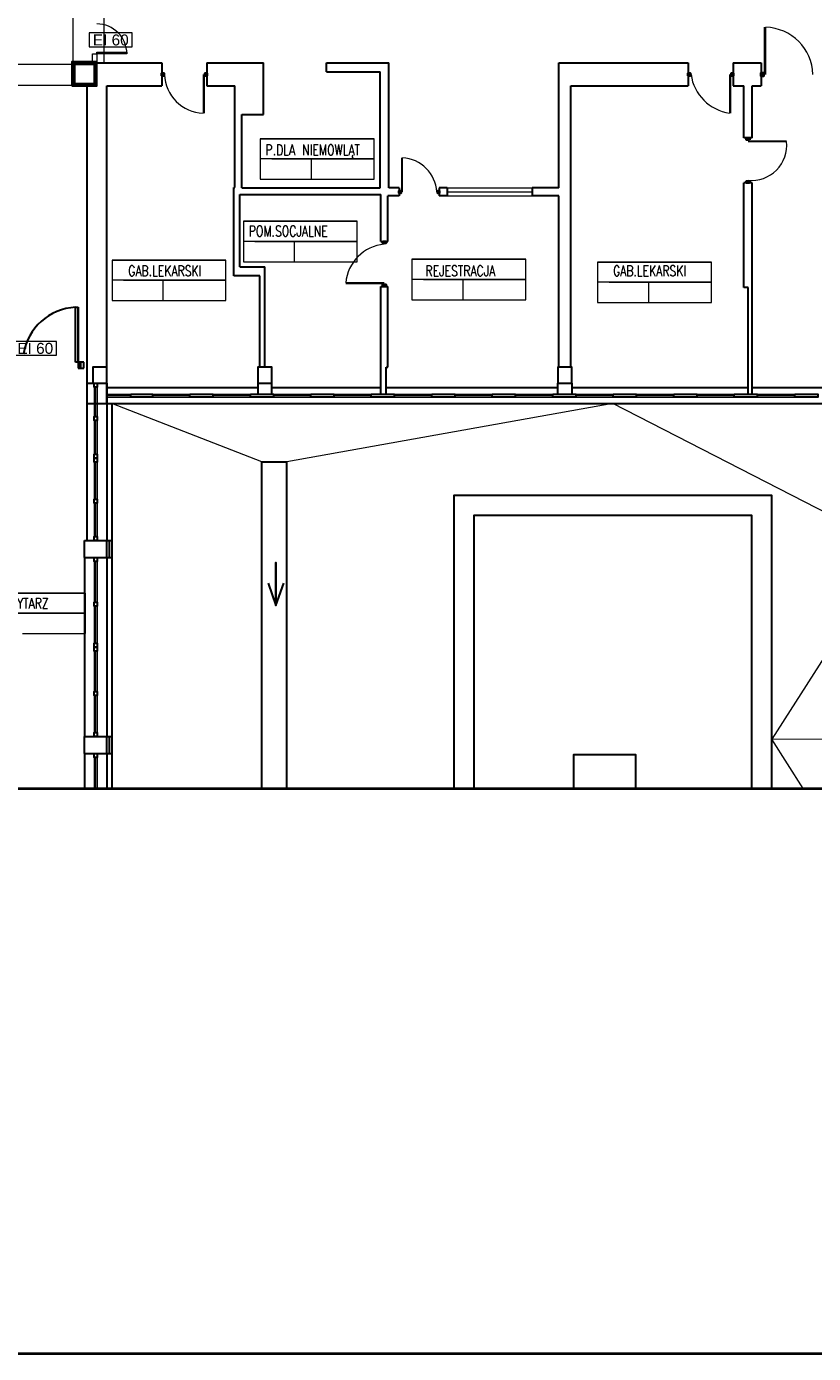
# Model space of a CAD drawing. Header units: millimetres. Extents: x 6612729504 to 6612744462, y 5733542327 to 5733549367.
# Tile 62 of 109: x 6612738877 to 6612740451, y 5733542327 to 5733544981. Entities that reach past the tile are written whole.
import ezdxf

# ---------------------------------------------------------------- set-up
doc = ezdxf.new("R2010")
doc.units = ezdxf.units.MM
doc.header["$MEASUREMENT"] = 0
for name, color, linetype in [('!!!!_CIENKIE czerwone LINIE', 7, 'Continuous'), ('!!!!_SCIANY GRUBE', 7, 'Continuous'), ('_ ARKUSZ _ 01 _ RAMKA', 7, 'Continuous'), ('___OPISY', 7, 'Continuous'), ('A_ocieplenie', 7, 'Continuous'), ('A_Stolarka_drzw_wew', 192, 'Continuous'), ('dwa_DRZWI', 7, 'Continuous'), ('inw_PODCIĄGI', 7, 'Continuous'), ('inw_STOLARKA', 7, 'Continuous'), ('inw_STOLARKAOKIENNA', 7, 'Continuous'), ('inw_WIDOK', 7, 'Continuous'), ('WIDOK', 7, 'Continuous')]:
    doc.layers.add(name, color=color, linetype=linetype)
doc.styles.add('GENERATED_STYLE_1', font='arial.ttf')
doc.styles.get("Standard").update_dxf_attribs({"font": 'arial.ttf'})

msp = doc.modelspace()

# ---------------------------------------------------------------- linework, layer by layer
at = {"layer": '!!!!_CIENKIE czerwone LINIE', "color": 252, "lineweight": 20}
for points in [[(6612739087.973461, 5733544967.787902), (6612739002.342314, 5733544967.787902), (6612739002.342314, 5733544940.245925), (6612739087.973461, 5733544940.245925)], [(6612738936.966086, 5733544351.12734), (6612738851.334939, 5733544351.12734), (6612738851.334939, 5733544323.585364), (6612738936.966086, 5733544323.585364)]]:
    msp.add_lwpolyline(points, close=True, dxfattribs=at)
for points in [[(6612739002.342314, 5733544940.245925), (6612739087.973461, 5733544940.245925)], [(6612738851.334939, 5733544323.585364), (6612738936.966086, 5733544323.585364)]]:
    msp.add_lwpolyline(points, dxfattribs=at)
at = {"layer": '!!!!_SCIANY GRUBE', "color": 252, "lineweight": 30}
for p, q in [((6612738989.516489, 5733544907.844683), (6612739147.516489, 5733544907.844683)), ((6612738989.516489, 5733544907.844683), (6612739089.043591, 5733544907.844683)), ((6612739147.516489, 5733544907.844683), (6612739147.516489, 5733544861.844683)), ((6612739237.516489, 5733544907.844683), (6612739350.516489, 5733544907.844683)), ((6612739237.516489, 5733544907.844683), (6612739237.516489, 5733544861.844683)), ((6612739350.516489, 5733544804.844683), (6612739350.516489, 5733544907.844683)), ((6612739476.516489, 5733544907.844683), (6612739601.51649, 5733544907.844683)), ((6612739476.516489, 5733544889.844683), (6612739476.516489, 5733544907.844683)), ((6612739476.516489, 5733544889.844683), (6612739584.51649, 5733544889.844683)), ((6612739584.51649, 5733544657.844683), (6612739584.51649, 5733544889.844683)), ((6612739601.51649, 5733544657.844683), (6612739601.51649, 5733544907.844683)), ((6612739941.51649, 5733544907.844683), (6612740200.516491, 5733544907.844683)), ((6612739941.51649, 5733544657.844683), (6612739941.51649, 5733544907.844683)), ((6612740200.516491, 5733544907.844683), (6612740200.516491, 5733544861.844683)), ((6612740290.516491, 5733544907.844683), (6612740346.516491, 5733544907.844683)), ((6612740290.516491, 5733544907.844683), (6612740290.516491, 5733544861.844683)), ((6612740346.516491, 5733544907.844683), (6612740346.516491, 5733544861.844683)), ((6612738997.516489, 5733544861.844683), (6612738997.516489, 5733544226.844682)), ((6612738997.516489, 5733544861.844683), (6612738997.516489, 5733544281.844682)), ((6612739037.516489, 5733544861.844683), (6612739147.516489, 5733544861.844683)), ((6612739037.516489, 5733544226.844682), (6612739037.516489, 5733544861.844683)), ((6612739037.516489, 5733544861.844683), (6612739089.043591, 5733544861.844683)), ((6612739037.516489, 5733544226.844682), (6612739037.516489, 5733544861.844683)), ((6612739237.516489, 5733544861.844683), (6612739293.516489, 5733544861.844683)), ((6612739293.516489, 5733544658.844683), (6612739293.516489, 5733544861.844683)), ((6612739965.51649, 5733544861.844683), (6612740200.516491, 5733544861.844683)), ((6612739965.51649, 5733544299.844682), (6612739965.51649, 5733544861.844683)), ((6612740290.516491, 5733544861.844683), (6612740311.516491, 5733544861.844683)), ((6612740311.516491, 5733544757.844683), (6612740311.516491, 5733544861.844683)), ((6612740328.516491, 5733544861.844683), (6612740346.516491, 5733544861.844683)), ((6612740328.516491, 5733544757.844683), (6612740328.516491, 5733544861.844683)), ((6612739307.516489, 5733544804.844683), (6612739350.516489, 5733544804.844683)), ((6612739307.516489, 5733544657.844683), (6612739307.516489, 5733544804.844683)), ((6612740328.516491, 5733544757.844683), (6612740311.516491, 5733544757.844683)), ((6612739291.516489, 5733544481.844682), (6612739291.516489, 5733544658.844683)), ((6612739291.516489, 5733544658.844683), (6612739293.516489, 5733544658.844683)), ((6612739303.516489, 5733544499.844682), (6612739303.516489, 5733544644.844683)), ((6612739303.516489, 5733544644.844683), (6612739585.51649, 5733544644.844683)), ((6612739307.516489, 5733544657.844683), (6612739584.51649, 5733544657.844683)), ((6612739585.51649, 5733544550.844683), (6612739585.51649, 5733544644.844683)), ((6612739622.51649, 5733544657.844683), (6612739601.51649, 5733544657.844683)), ((6612739622.51649, 5733544657.844683), (6612739622.51649, 5733544641.844683)), ((6612739718.51649, 5733544657.844683), (6612739702.51649, 5733544657.844683)), ((6612739702.51649, 5733544657.844683), (6612739702.51649, 5733544641.844683)), ((6612739718.51649, 5733544657.844683), (6612739718.51649, 5733544641.844683)), ((6612739941.51649, 5733544657.844683), (6612739888.51649, 5733544657.844683)), ((6612739888.51649, 5733544657.844683), (6612739888.51649, 5733544641.844683)), ((6612740311.516491, 5733544458.844682), (6612740311.516491, 5733544667.844683)), ((6612740328.516491, 5733544667.844683), (6612740311.516491, 5733544667.844683)), ((6612740328.516491, 5733544245.844682), (6612740328.516491, 5733544667.844683)), ((6612739599.51649, 5733544550.844683), (6612739599.51649, 5733544641.844683)), ((6612739622.51649, 5733544641.844683), (6612739599.51649, 5733544641.844683)), ((6612739718.51649, 5733544641.844683), (6612739702.51649, 5733544641.844683)), ((6612739941.51649, 5733544641.844683), (6612739888.51649, 5733544641.844683)), ((6612739941.51649, 5733544299.844682), (6612739941.51649, 5733544641.844683)), ((6612739585.51649, 5733544550.844683), (6612739599.51649, 5733544550.844683)), ((6612739303.516489, 5733544499.844682), (6612739353.516489, 5733544499.844682)), ((6612739353.516489, 5733544299.844682), (6612739353.516489, 5733544499.844682)), ((6612739343.516489, 5733544481.844682), (6612739291.516489, 5733544481.844682)), ((6612739343.516489, 5733544299.844682), (6612739343.516489, 5733544481.844682)), ((6612739585.51649, 5733544245.844682), (6612739585.51649, 5733544460.844682)), ((6612739585.51649, 5733544460.844682), (6612739599.51649, 5733544460.844682)), ((6612739599.51649, 5733544299.844682), (6612739599.51649, 5733544460.844682)), ((6612740320.516491, 5733544458.844682), (6612740311.516491, 5733544458.844682)), ((6612740320.516491, 5733544245.844682), (6612740320.516491, 5733544458.844682)), ((6612739596.51649, 5733544299.844682), (6612739599.51649, 5733544299.844682)), ((6612739596.51649, 5733544245.844682), (6612739596.51649, 5733544299.844682)), ((6612738997.516489, 5733544267.844682), (6612739037.516489, 5733544267.844682)), ((6612739339.516489, 5733544267.844682), (6612739339.516489, 5733544245.844682)), ((6612739367.516489, 5733544245.844682), (6612739367.516489, 5733544267.844682)), ((6612739939.51649, 5733544245.844682), (6612739939.51649, 5733544267.844682)), ((6612739047.516489, 5733544226.844682), (6612739047.516489, 5733543457.131468)), ((6612738992.516489, 5733543918.844681), (6612738992.516489, 5733543952.844682)), ((6612738992.516489, 5733543952.844682), (6612739037.516489, 5733543952.844682)), ((6612739037.516489, 5733543918.844681), (6612739037.516489, 5733543952.844682)), ((6612739037.516489, 5733543952.844682), (6612739047.516489, 5733543952.844682)), ((6612738992.516489, 5733543918.844681), (6612739037.516489, 5733543918.844681)), ((6612739037.516489, 5733543918.844681), (6612739047.516489, 5733543918.844681)), ((6612738992.516489, 5733543526.844681), (6612738992.516489, 5733543560.844681)), ((6612738992.516489, 5733543560.844681), (6612739037.516489, 5733543560.844681)), ((6612739037.516489, 5733543526.844681), (6612739037.516489, 5733543560.844681)), ((6612739037.516489, 5733543560.844681), (6612739047.516489, 5733543560.844681)), ((6612738992.516489, 5733543526.844681), (6612739037.516489, 5733543526.844681)), ((6612739037.516489, 5733543526.844681), (6612739047.516489, 5733543526.844681))]:
    msp.add_line(p, q, dxfattribs=at)
for points in [[(6612738967.516489, 5733544861.844683), (6612739017.516489, 5733544861.844683), (6612739017.516489, 5733544909.844683), (6612738967.516489, 5733544909.844683)], [(6612738972.516489, 5733544866.844683), (6612739012.51649, 5733544866.844683), (6612739012.51649, 5733544904.844682), (6612738972.516489, 5733544904.844682)], [(6612738972.516489, 5733544866.844683), (6612739012.51649, 5733544866.844683), (6612739012.51649, 5733544904.844682), (6612738972.516489, 5733544904.844682)], [(6612738972.516489, 5733544866.844683), (6612739012.51649, 5733544866.844683), (6612739012.51649, 5733544904.844682), (6612738972.516489, 5733544904.844682)], [(6612738972.516489, 5733544866.844683), (6612739012.51649, 5733544866.844683), (6612739012.51649, 5733544904.844682), (6612738972.516489, 5733544904.844682)]]:
    msp.add_lwpolyline(points, close=True, dxfattribs=at)
at = {"layer": '!!!!_SCIANY GRUBE', "color": 252, "lineweight": 30, "flags": 128}
for points in [[(6612738969.516489, 5733544861.844683), (6612739015.516489, 5733544861.844683), (6612739015.516489, 5733544907.844683), (6612738969.516489, 5733544907.844683)], [(6612738969.516489, 5733544861.844683), (6612739015.516489, 5733544861.844683), (6612739015.516489, 5733544907.844683), (6612738969.516489, 5733544907.844683)], [(6612738972.516489, 5733544864.844683), (6612739012.516489, 5733544864.844683), (6612739012.516489, 5733544904.844683), (6612738972.516489, 5733544904.844683)], [(6612738972.516489, 5733544864.844683), (6612739012.516489, 5733544864.844683), (6612739012.516489, 5733544904.844683), (6612738972.516489, 5733544904.844683)], [(6612738972.516489, 5733544864.844683), (6612739012.516489, 5733544864.844683), (6612739012.516489, 5733544904.844683), (6612738972.516489, 5733544904.844683)], [(6612738972.516489, 5733544864.844683), (6612739012.516489, 5733544864.844683), (6612739012.516489, 5733544904.844683), (6612738972.516489, 5733544904.844683)], [(6612738972.516489, 5733544864.844683), (6612739012.516489, 5733544864.844683), (6612739012.516489, 5733544904.844683), (6612738972.516489, 5733544904.844683)], [(6612739009.516489, 5733544267.844682), (6612739037.516489, 5733544267.844682), (6612739037.516489, 5733544299.844682), (6612739009.516489, 5733544299.844682)], [(6612739009.516489, 5733544267.844682), (6612739037.516489, 5733544267.844682), (6612739037.516489, 5733544299.844682), (6612739009.516489, 5733544299.844682)], [(6612739009.516489, 5733544267.844682), (6612739037.516489, 5733544267.844682), (6612739037.516489, 5733544299.844682), (6612739009.516489, 5733544299.844682)], [(6612739339.516489, 5733544267.844682), (6612739367.516489, 5733544267.844682), (6612739367.516489, 5733544299.844682), (6612739339.516489, 5733544299.844682)], [(6612739339.516489, 5733544267.844682), (6612739367.516489, 5733544267.844682), (6612739367.516489, 5733544299.844682), (6612739339.516489, 5733544299.844682)], [(6612739939.51649, 5733544267.844682), (6612739967.51649, 5733544267.844682), (6612739967.51649, 5733544299.844682), (6612739939.51649, 5733544299.844682)], [(6612739939.51649, 5733544267.844682), (6612739967.51649, 5733544267.844682), (6612739967.51649, 5733544299.844682), (6612739939.51649, 5733544299.844682)], [(6612739018.016489, 5733544267.844682), (6612739018.016489, 5733544259.844682), (6612739012.016489, 5733544259.844682), (6612739012.016489, 5733544267.844682)], [(6612739085.516489, 5733544245.844682), (6612739128.516489, 5733544245.844682), (6612739128.516489, 5733544239.844682), (6612739085.516489, 5733544239.844682)], [(6612739203.516489, 5733544245.844682), (6612739249.516489, 5733544245.844682), (6612739249.516489, 5733544239.844682), (6612739203.516489, 5733544239.844682)], [(6612739324.516489, 5733544245.844682), (6612739370.516489, 5733544245.844682), (6612739370.516489, 5733544239.844682), (6612739324.516489, 5733544239.844682)], [(6612739445.516489, 5733544245.844682), (6612739491.516489, 5733544245.844682), (6612739491.516489, 5733544239.844682), (6612739445.516489, 5733544239.844682)], [(6612739566.51649, 5733544245.844682), (6612739612.51649, 5733544245.844682), (6612739612.51649, 5733544239.844682), (6612739566.51649, 5733544239.844682)], [(6612739687.51649, 5733544245.844682), (6612739733.51649, 5733544245.844682), (6612739733.51649, 5733544239.844682), (6612739687.51649, 5733544239.844682)], [(6612739808.51649, 5733544245.844682), (6612739854.51649, 5733544245.844682), (6612739854.51649, 5733544239.844682), (6612739808.51649, 5733544239.844682)], [(6612739929.51649, 5733544245.844682), (6612739975.51649, 5733544245.844682), (6612739975.51649, 5733544239.844682), (6612739929.51649, 5733544239.844682)], [(6612740050.51649, 5733544245.844682), (6612740096.51649, 5733544245.844682), (6612740096.51649, 5733544239.844682), (6612740050.51649, 5733544239.844682)], [(6612740171.516491, 5733544245.844682), (6612740217.516491, 5733544245.844682), (6612740217.516491, 5733544239.844682), (6612740171.516491, 5733544239.844682)], [(6612740292.516491, 5733544245.844682), (6612740338.516491, 5733544245.844682), (6612740338.516491, 5733544239.844682), (6612740292.516491, 5733544239.844682)], [(6612740413.516491, 5733544245.844682), (6612740459.516491, 5733544245.844682), (6612740459.516491, 5733544239.844682), (6612740413.516491, 5733544239.844682)], [(6612739018.016489, 5733544200.844682), (6612739018.016489, 5733544192.844682), (6612739012.016489, 5733544192.844682), (6612739012.016489, 5733544200.844682)], [(6612739018.016489, 5733544125.844682), (6612739018.016489, 5733544117.844682), (6612739012.016489, 5733544117.844682), (6612739012.016489, 5733544125.844682)], [(6612739018.016489, 5733544117.844682), (6612739018.016489, 5733544109.844682), (6612739012.016489, 5733544109.844682), (6612739012.016489, 5733544117.844682)], [(6612739018.016489, 5733544035.844682), (6612739018.016489, 5733544027.844682), (6612739012.016489, 5733544027.844682), (6612739012.016489, 5733544035.844682)], [(6612739018.016489, 5733543960.844682), (6612739018.016489, 5733543952.844682), (6612739012.016489, 5733543952.844682), (6612739012.016489, 5733543960.844682)], [(6612739018.016489, 5733543918.844681), (6612739018.016489, 5733543910.844681), (6612739012.016489, 5733543910.844681), (6612739012.016489, 5733543918.844681)], [(6612739018.016489, 5733543829.844681), (6612739018.016489, 5733543821.844681), (6612739012.016489, 5733543821.844681), (6612739012.016489, 5733543829.844681)], [(6612739018.016489, 5733543747.844681), (6612739018.016489, 5733543739.844681), (6612739012.016489, 5733543739.844681), (6612739012.016489, 5733543747.844681)], [(6612739018.016489, 5733543739.844681), (6612739018.016489, 5733543731.844681), (6612739012.016489, 5733543731.844681), (6612739012.016489, 5733543739.844681)], [(6612739018.016489, 5733543650.844681), (6612739018.016489, 5733543642.844681), (6612739012.016489, 5733543642.844681), (6612739012.016489, 5733543650.844681)], [(6612739018.016489, 5733543568.844681), (6612739018.016489, 5733543560.844681), (6612739012.016489, 5733543560.844681), (6612739012.016489, 5733543568.844681)], [(6612739018.016489, 5733543526.844681), (6612739018.016489, 5733543518.844681), (6612739012.016489, 5733543518.844681), (6612739012.016489, 5733543526.844681)]]:
    msp.add_lwpolyline(points, close=True, dxfattribs=at)
for points in [[(6612740367.516491, 5733543457.131468), (6612740367.516491, 5733544042.844682), (6612739731.51649, 5733544042.844682), (6612739731.51649, 5733543457.131468)], [(6612740327.516491, 5733543457.131468), (6612740327.516491, 5733544002.844682), (6612739771.51649, 5733544002.844682), (6612739771.51649, 5733543457.131468)], [(6612739360.20978, 5733543867.347806), (6612739375.776146, 5733543823.063558), (6612739375.776146, 5733543908.837963), (6612739375.776146, 5733543823.063558), (6612739391.342513, 5733543867.347806)], [(6612740095.847315, 5733543457.131468), (6612740095.847315, 5733543524.618882), (6612739970.847315, 5733543524.618882), (6612739970.847315, 5733543457.131468)]]:
    msp.add_lwpolyline(points, dxfattribs=at)
at = {"color": 7, "lineweight": 18}
for p, q in [((6612739344.338145, 5733544756.277145), (6612739344.338145, 5733544675.324592)), ((6612739572.170007, 5733544756.277145), (6612739344.338145, 5733544756.277145)), ((6612739344.338145, 5733544756.277145), (6612739572.170007, 5733544756.277145)), ((6612739458.254076, 5733544756.277145), (6612739572.170007, 5733544756.277145)), ((6612739572.170007, 5733544715.800869), (6612739572.170007, 5733544756.277145)), ((6612739572.170007, 5733544715.800869), (6612739344.338145, 5733544715.800869)), ((6612739367.358779, 5733544715.800869), (6612739572.170007, 5733544715.800869)), ((6612739446.074309, 5733544715.800869), (6612739446.074309, 5733544675.324592)), ((6612739572.170007, 5733544675.324592), (6612739572.170007, 5733544715.800869)), ((6612739344.338145, 5733544675.324592), (6612739446.074309, 5733544675.324592)), ((6612739446.074309, 5733544675.324592), (6612739572.170007, 5733544675.324592)), ((6612739310.600558, 5733544591.292549), (6612739310.600558, 5733544510.339994)), ((6612739538.432421, 5733544591.292549), (6612739310.600558, 5733544591.292549)), ((6612739310.600558, 5733544591.292549), (6612739538.432421, 5733544591.292549)), ((6612739424.516489, 5733544591.292549), (6612739538.432421, 5733544591.292549)), ((6612739538.432421, 5733544550.816272), (6612739538.432421, 5733544591.292549)), ((6612739538.432421, 5733544550.816272), (6612739310.600558, 5733544550.816272)), ((6612739333.621192, 5733544550.816272), (6612739538.432421, 5733544550.816272)), ((6612739412.336723, 5733544550.816272), (6612739412.336723, 5733544510.339994)), ((6612739538.432421, 5733544510.339994), (6612739538.432421, 5733544550.816272)), ((6612739047.922435, 5733544513.697951), (6612739047.922435, 5733544432.745398)), ((6612739275.754296, 5733544513.697951), (6612739047.922435, 5733544513.697951)), ((6612739047.922435, 5733544513.697951), (6612739275.754296, 5733544513.697951)), ((6612739161.838366, 5733544513.697951), (6612739275.754296, 5733544513.697951)), ((6612739275.754296, 5733544473.221674), (6612739275.754296, 5733544513.697951)), ((6612739647.754081, 5733544515.438234), (6612739647.754081, 5733544434.485681)), ((6612739875.585943, 5733544515.438234), (6612739647.754081, 5733544515.438234)), ((6612739647.754081, 5733544515.438234), (6612739875.585943, 5733544515.438234)), ((6612739761.670012, 5733544515.438234), (6612739875.585943, 5733544515.438234)), ((6612739875.585943, 5733544474.961958), (6612739875.585943, 5733544515.438234)), ((6612739310.600558, 5733544510.339994), (6612739412.336723, 5733544510.339994)), ((6612739412.336723, 5733544510.339994), (6612739538.432421, 5733544510.339994)), ((6612740019.183557, 5733544509.78845), (6612740019.183557, 5733544428.835896)), ((6612740247.015418, 5733544509.78845), (6612740019.183557, 5733544509.78845)), ((6612740019.183557, 5733544509.78845), (6612740247.015418, 5733544509.78845)), ((6612740133.099487, 5733544509.78845), (6612740247.015418, 5733544509.78845)), ((6612740247.015418, 5733544469.312173), (6612740247.015418, 5733544509.78845)), ((6612739275.754296, 5733544473.221674), (6612739047.922435, 5733544473.221674)), ((6612739070.943069, 5733544473.221674), (6612739275.754296, 5733544473.221674)), ((6612739149.658599, 5733544473.221674), (6612739149.658599, 5733544432.745398)), ((6612739275.754296, 5733544432.745398), (6612739275.754296, 5733544473.221674)), ((6612739875.585943, 5733544474.961958), (6612739647.754081, 5733544474.961958)), ((6612739670.774714, 5733544474.961958), (6612739875.585943, 5733544474.961958)), ((6612739749.490246, 5733544474.961958), (6612739749.490246, 5733544434.485681)), ((6612739875.585943, 5733544434.485681), (6612739875.585943, 5733544474.961958)), ((6612740247.015418, 5733544469.312173), (6612740019.183557, 5733544469.312173)), ((6612740042.20419, 5733544469.312173), (6612740247.015418, 5733544469.312173)), ((6612740120.919721, 5733544469.312173), (6612740120.919721, 5733544428.835896)), ((6612740247.015418, 5733544428.835896), (6612740247.015418, 5733544469.312173)), ((6612739047.922435, 5733544432.745398), (6612739149.658599, 5733544432.745398)), ((6612739149.658599, 5733544432.745398), (6612739275.754296, 5733544432.745398)), ((6612739647.754081, 5733544434.485681), (6612739749.490246, 5733544434.485681)), ((6612739749.490246, 5733544434.485681), (6612739875.585943, 5733544434.485681)), ((6612740019.183557, 5733544428.835896), (6612740120.919721, 5733544428.835896)), ((6612740120.919721, 5733544428.835896), (6612740247.015418, 5733544428.835896)), ((6612738995.073766, 5733543847.809118), (6612738767.241904, 5733543847.809118)), ((6612738767.241904, 5733543847.809118), (6612738995.073766, 5733543847.809118)), ((6612738881.157835, 5733543847.809118), (6612738995.073766, 5733543847.809118)), ((6612738995.073766, 5733543807.332842), (6612738995.073766, 5733543847.809118)), ((6612738995.073766, 5733543807.332842), (6612738767.241904, 5733543807.332842)), ((6612738790.262537, 5733543807.332842), (6612738995.073766, 5733543807.332842)), ((6612738995.073766, 5733543766.856565), (6612738995.073766, 5733543807.332842)), ((6612738868.978068, 5733543766.856565), (6612738995.073766, 5733543766.856565))]:
    msp.add_line(p, q, dxfattribs=at)
at = {"layer": '_ ARKUSZ _ 01 _ RAMKA', "color": 252, "lineweight": 40}
msp.add_line((6612730761.600903, 5733543457.131468), (6612744298.273997, 5733543457.131468), dxfattribs=at)
at = {"layer": '_ ARKUSZ _ 01 _ RAMKA', "color": 7, "lineweight": 40}
msp.add_lwpolyline([(6612730636.884463, 5733549367.448231), (6612730636.884463, 5733542327.448219), (6612744461.930632, 5733542327.448219), (6612744461.930632, 5733549367.448231)], close=True, dxfattribs=at)
at = {"layer": 'A_ocieplenie', "color": 252, "lineweight": 30}
for p, q in [((6612739042.516489, 5733543918.844681), (6612739042.516489, 5733543952.844682)), ((6612739042.516489, 5733543526.844681), (6612739042.516489, 5733543560.844681))]:
    msp.add_line(p, q, dxfattribs=at)
at = {"layer": 'A_Stolarka_drzw_wew', "color": 252, "lineweight": 30}
for p, q in [((6612738974.8547, 5733544309.356101), (6612738974.8547, 5733544419.204849)), ((6612738974.8547, 5733544419.204849), (6612738979.8547, 5733544419.204849)), ((6612738979.8547, 5733544419.356102), (6612738979.8547, 5733544309.356101)), ((6612738979.8547, 5733544309.356101), (6612738979.8547, 5733544419.356102)), ((6612738979.8547, 5733544309.356101), (6612738974.8547, 5733544309.356101)), ((6612738984.8547, 5733544309.356101), (6612738979.8547, 5733544309.356101)), ((6612738979.8547, 5733544309.356101), (6612738979.8547, 5733544297.356101)), ((6612738984.8547, 5733544297.356101), (6612738984.8547, 5733544309.356101)), ((6612738991.3547, 5733544309.356101), (6612738984.8547, 5733544309.356101)), ((6612738984.8547, 5733544309.356101), (6612738984.8547, 5733544297.356101)), ((6612738991.3547, 5733544297.356101), (6612738991.3547, 5733544309.356101)), ((6612738979.8547, 5733544297.356101), (6612738984.8547, 5733544297.356101)), ((6612738984.8547, 5733544297.356101), (6612738991.3547, 5733544297.356101))]:
    msp.add_line(p, q, dxfattribs=at)
msp.add_arc((6612738979.8547, 5733544309.356101), 109.962481, 92.606209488, 171.458562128, dxfattribs=at)
at = {"layer": 'dwa_DRZWI', "color": 252, "lineweight": 20}
for p, q in [((6612739017.516475, 5733544929.178016), (6612739077.516486, 5733544929.17823)), ((6612739017.516487, 5733544925.844683), (6612739017.516475, 5733544929.178016)), ((6612739077.516486, 5733544925.844897), (6612739017.516487, 5733544925.844683))]:
    msp.add_line(p, q, dxfattribs=at)
msp.add_lwpolyline([(6612739017.516489, 5733544909.844683), (6612739008.516489, 5733544909.844683), (6612739008.516489, 5733544925.844683), (6612739017.516489, 5733544925.844683)], close=True, dxfattribs=at)
msp.add_lwpolyline([(6612739077.516486, 5733544929.17823), (6612739077.516486, 5733544925.844897)], dxfattribs=at)
msp.add_arc((6612739017.516487, 5733544925.844683), 60, 0, 90, dxfattribs=at)
at = {"layer": 'inw_PODCIĄGI', "color": 252, "lineweight": 18}
for p, q in [((6612738969.516489, 5733545108.844683), (6612738969.516489, 5733544908.844683)), ((6612739031.516489, 5733545107.844683), (6612739031.516489, 5733544907.844683)), ((6612739031.516489, 5733545107.844683), (6612739031.516489, 5733544907.844683)), ((6612738972.516489, 5733544904.844683), (6612738799.516489, 5733544904.844683)), ((6612738972.516489, 5733544862.844683), (6612738799.516489, 5733544862.844683))]:
    msp.add_line(p, q, dxfattribs=at)
at = {"layer": 'inw_STOLARKA', "color": 252, "lineweight": 18}
for p, q in [((6612740353.251184, 5733544884.844683), (6612740353.251184, 5733544979.130397)), ((6612740355.496082, 5733544884.844683), (6612740355.496082, 5733544979.130397)), ((6612739230.16955, 5733544884.844683), (6612739230.16955, 5733544807.701825)), ((6612739232.006285, 5733544884.844683), (6612739232.006285, 5733544807.701825)), ((6612740283.169552, 5733544884.844683), (6612740283.169552, 5733544807.701825)), ((6612740285.006287, 5733544884.844683), (6612740285.006287, 5733544807.701825)), ((6612740320.016491, 5733544752.334478), (6612740397.159348, 5733544752.334478)), ((6612740320.016491, 5733544750.497744), (6612740397.159348, 5733544750.497744)), ((6612739627.414449, 5733544649.844683), (6612739627.414449, 5733544718.416111)), ((6612739629.047102, 5733544649.844683), (6612739629.047102, 5733544718.416111)), ((6612739592.51649, 5733544468.191621), (6612739515.373632, 5733544468.191621)), ((6612739592.51649, 5733544466.354886), (6612739515.373632, 5733544466.354886))]:
    msp.add_line(p, q, dxfattribs=at)
at = {"layer": 'inw_STOLARKA', "color": 252, "lineweight": 40, "flags": 128}
for points in [[(6612739147.516489, 5733544882.089581), (6612739147.516489, 5733544887.599785), (6612739151.189959, 5733544887.599785), (6612739151.189959, 5733544882.089581)], [(6612739233.843019, 5733544882.089581), (6612739233.843019, 5733544887.599785), (6612739237.516489, 5733544887.599785), (6612739237.516489, 5733544882.089581)], [(6612740200.516491, 5733544882.089581), (6612740200.516491, 5733544887.599785), (6612740204.18996, 5733544887.599785), (6612740204.18996, 5733544882.089581)], [(6612740286.843021, 5733544882.089581), (6612740286.843021, 5733544887.599785), (6612740290.516491, 5733544887.599785), (6612740290.516491, 5733544882.089581)], [(6612740351.006287, 5733544888.212029), (6612740351.006287, 5733544881.477336), (6612740346.516491, 5733544881.477336), (6612740346.516491, 5733544888.212029)], [(6612740322.771593, 5733544754.171213), (6612740317.261389, 5733544754.171213), (6612740317.261389, 5733544757.844683), (6612740322.771593, 5733544757.844683)], [(6612740322.771593, 5733544667.844683), (6612740317.261389, 5733544667.844683), (6612740317.261389, 5733544671.518152), (6612740322.771593, 5733544671.518152)], [(6612739625.781796, 5733544652.293662), (6612739625.781796, 5733544647.395702), (6612739622.51649, 5733544647.395702), (6612739622.51649, 5733544652.293662)], [(6612739702.51649, 5733544652.293662), (6612739702.51649, 5733544647.395702), (6612739699.251184, 5733544647.395702), (6612739699.251184, 5733544652.293662)], [(6612739589.761388, 5733544550.844683), (6612739595.271591, 5733544550.844683), (6612739595.271591, 5733544547.171213), (6612739589.761388, 5733544547.171213)], [(6612739589.761388, 5733544464.518151), (6612739595.271591, 5733544464.518151), (6612739595.271591, 5733544460.844682), (6612739589.761388, 5733544460.844682)]]:
    msp.add_lwpolyline(points, close=True, dxfattribs=at)
at = {"layer": 'inw_STOLARKA', "color": 252, "lineweight": 18}
for centre, radius, start, end in [((6612740352.954908, 5733544882.303509), 96.860229, 1.503353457, 88.496646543), ((6612739232.195662, 5733544886.870793), 79.19489, 181.466195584, 268.533804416), ((6612740295.335696, 5733544897.010827), 90.133861, 187.757635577, 262.242364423), ((6612740327.179283, 5733544743.334951), 70.345683, 264.155819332, 5.844180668), ((6612739624.204957, 5733544645.002537), 73.573087, 3.77354783, 86.22645217), ((6612739599.913912, 5733544460.794199), 84.863305, 95.000603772, 174.999396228)]:
    msp.add_arc(centre, radius, start, end, dxfattribs=at)
at = {"layer": 'inw_STOLARKAOKIENNA', "color": 252, "lineweight": 18}
for p, q in [((6612739718.51649, 5733544657.844683), (6612739888.51649, 5733544657.844683)), ((6612739718.51649, 5733544649.844683), (6612739888.51649, 5733544649.844683)), ((6612739718.51649, 5733544641.844683), (6612739888.51649, 5733544641.844683)), ((6612739012.016489, 5733544259.844682), (6612739012.016489, 5733544200.844682)), ((6612739015.016489, 5733544259.844682), (6612739015.016489, 5733544200.844682)), ((6612739018.016489, 5733544259.844682), (6612739018.016489, 5733544200.844682)), ((6612739037.516489, 5733544245.844682), (6612739085.516489, 5733544245.844682)), ((6612739128.516489, 5733544245.844682), (6612739203.516489, 5733544245.844682)), ((6612739249.516489, 5733544245.844682), (6612739324.516489, 5733544245.844682)), ((6612739370.516489, 5733544245.844682), (6612739445.516489, 5733544245.844682)), ((6612739491.516489, 5733544245.844682), (6612739566.51649, 5733544245.844682)), ((6612739612.51649, 5733544245.844682), (6612739687.51649, 5733544245.844682)), ((6612739733.51649, 5733544245.844682), (6612739808.51649, 5733544245.844682)), ((6612739854.51649, 5733544245.844682), (6612739929.51649, 5733544245.844682)), ((6612739975.51649, 5733544245.844682), (6612740050.51649, 5733544245.844682)), ((6612740096.51649, 5733544245.844682), (6612740171.516491, 5733544245.844682)), ((6612740217.516491, 5733544245.844682), (6612740292.516491, 5733544245.844682)), ((6612740338.516491, 5733544245.844682), (6612740413.516491, 5733544245.844682)), ((6612739037.516489, 5733544242.844682), (6612739085.516489, 5733544242.844682)), ((6612739037.516489, 5733544239.844682), (6612739085.516489, 5733544239.844682)), ((6612739128.516489, 5733544242.844682), (6612739203.516489, 5733544242.844682)), ((6612739128.516489, 5733544239.844682), (6612739203.516489, 5733544239.844682)), ((6612739249.516489, 5733544242.844682), (6612739324.516489, 5733544242.844682)), ((6612739249.516489, 5733544239.844682), (6612739324.516489, 5733544239.844682)), ((6612739370.516489, 5733544242.844682), (6612739445.516489, 5733544242.844682)), ((6612739370.516489, 5733544239.844682), (6612739445.516489, 5733544239.844682)), ((6612739491.516489, 5733544242.844682), (6612739566.51649, 5733544242.844682)), ((6612739491.516489, 5733544239.844682), (6612739566.51649, 5733544239.844682)), ((6612739612.51649, 5733544242.844682), (6612739687.51649, 5733544242.844682)), ((6612739612.51649, 5733544239.844682), (6612739687.51649, 5733544239.844682)), ((6612739733.51649, 5733544242.844682), (6612739808.51649, 5733544242.844682)), ((6612739733.51649, 5733544239.844682), (6612739808.51649, 5733544239.844682)), ((6612739854.51649, 5733544242.844682), (6612739929.51649, 5733544242.844682)), ((6612739854.51649, 5733544239.844682), (6612739929.51649, 5733544239.844682)), ((6612739975.51649, 5733544242.844682), (6612740050.51649, 5733544242.844682)), ((6612739975.51649, 5733544239.844682), (6612740050.51649, 5733544239.844682)), ((6612740096.51649, 5733544242.844682), (6612740171.516491, 5733544242.844682)), ((6612740096.51649, 5733544239.844682), (6612740171.516491, 5733544239.844682)), ((6612740217.516491, 5733544242.844682), (6612740292.516491, 5733544242.844682)), ((6612740217.516491, 5733544239.844682), (6612740292.516491, 5733544239.844682)), ((6612740338.516491, 5733544242.844682), (6612740413.516491, 5733544242.844682)), ((6612740338.516491, 5733544239.844682), (6612740413.516491, 5733544239.844682)), ((6612739012.016489, 5733544192.844682), (6612739012.016489, 5733544125.844682)), ((6612739015.016489, 5733544192.844682), (6612739015.016489, 5733544125.844682)), ((6612739018.016489, 5733544192.844682), (6612739018.016489, 5733544125.844682)), ((6612739012.016489, 5733544109.844682), (6612739012.016489, 5733544035.844682)), ((6612739015.016489, 5733544109.844682), (6612739015.016489, 5733544035.844682)), ((6612739018.016489, 5733544109.844682), (6612739018.016489, 5733544035.844682)), ((6612739012.016489, 5733544027.844682), (6612739012.016489, 5733543960.844682)), ((6612739015.016489, 5733544027.844682), (6612739015.016489, 5733543960.844682)), ((6612739018.016489, 5733544027.844682), (6612739018.016489, 5733543960.844682)), ((6612739012.016489, 5733543910.844681), (6612739012.016489, 5733543829.844681)), ((6612739015.016489, 5733543910.844681), (6612739015.016489, 5733543829.844681)), ((6612739018.016489, 5733543910.844681), (6612739018.016489, 5733543829.844681)), ((6612739012.016489, 5733543821.844681), (6612739012.016489, 5733543747.844681)), ((6612739015.016489, 5733543821.844681), (6612739015.016489, 5733543747.844681)), ((6612739018.016489, 5733543821.844681), (6612739018.016489, 5733543747.844681)), ((6612739012.016489, 5733543731.844681), (6612739012.016489, 5733543650.844681)), ((6612739015.016489, 5733543731.844681), (6612739015.016489, 5733543650.844681)), ((6612739018.016489, 5733543731.844681), (6612739018.016489, 5733543650.844681)), ((6612739012.016489, 5733543642.844681), (6612739012.016489, 5733543568.844681)), ((6612739015.016489, 5733543642.844681), (6612739015.016489, 5733543568.844681)), ((6612739018.016489, 5733543642.844681), (6612739018.016489, 5733543568.844681)), ((6612739012.016489, 5733543518.844681), (6612739012.016489, 5733543457.131468)), ((6612739015.016489, 5733543518.844681), (6612739015.016489, 5733543457.131468)), ((6612739018.016489, 5733543518.844681), (6612739018.016489, 5733543457.131468))]:
    msp.add_line(p, q, dxfattribs=at)
at = {"layer": 'inw_WIDOK', "color": 252, "lineweight": 30}
for p, q in [((6612738997.516489, 5733544281.844682), (6612738997.516489, 5733543952.844682)), ((6612739037.516489, 5733544267.844682), (6612739037.516489, 5733543952.844682)), ((6612739037.516489, 5733544258.844682), (6612739339.516489, 5733544258.844682)), ((6612739367.516489, 5733544258.844682), (6612739585.51649, 5733544258.844682)), ((6612739596.51649, 5733544258.844682), (6612739939.51649, 5733544258.844682)), ((6612739967.51649, 5733544267.844682), (6612739967.51649, 5733544245.844682)), ((6612739967.51649, 5733544258.844682), (6612740320.516491, 5733544258.844682)), ((6612740328.516491, 5733544258.844682), (6612740535.516491, 5733544258.844682)), ((6612738997.516489, 5733544226.844682), (6612743443.516495, 5733544226.844682)), ((6612738992.516489, 5733543918.844681), (6612738992.516489, 5733543560.844681)), ((6612739037.516489, 5733543918.844681), (6612739037.516489, 5733543560.844681)), ((6612738992.516489, 5733543526.844681), (6612738992.516489, 5733543457.131468)), ((6612739037.516489, 5733543526.844681), (6612739037.516489, 5733543457.131468))]:
    msp.add_line(p, q, dxfattribs=at)
at = {"layer": 'WIDOK', "color": 252, "lineweight": 18}
for p, q in [((6612739347.432903, 5733544110.065199), (6612739047.516489, 5733544226.844682)), ((6612740049.596643, 5733544226.844682), (6612739397.432903, 5733544110.065199)), ((6612740588.027648, 5733543950.73175), (6612740049.596643, 5733544226.844682)), ((6612740588.027648, 5733543900.73175), (6612740367.596643, 5733543555.73175)), ((6612740999.596644, 5733543552.73175), (6612740367.596643, 5733543555.73175)), ((6612740430.595366, 5733543457.131468), (6612740367.596643, 5733543555.73175))]:
    msp.add_line(p, q, dxfattribs=at)
at = {"layer": 'WIDOK', "color": 252, "lineweight": 30}
for p, q in [((6612739347.432903, 5733544110.065199), (6612739397.432903, 5733544110.065199)), ((6612739347.432903, 5733543457.131468), (6612739347.432903, 5733544110.065199)), ((6612739397.432903, 5733543457.131468), (6612739397.432903, 5733544110.065199))]:
    msp.add_line(p, q, dxfattribs=at)

# ---------------------------------------------------------------- texts
at = {"color": 7, "lineweight": 30, "char_height": 21.16800003, "attachment_point": 7}
for s, insert in [('\\A1;{\\W0.750000x;\\pql;\\Ftxt.shx;P.DLA NIEMOWLĄT}', (6612739354.854576, 5733544718.308991)), ('\\A1;{\\W0.750000x;\\pql;\\Ftxt.shx;POM.SOCJALNE}', (6612739321.433157, 5733544560.989486)), ('\\A1;{\\W0.750000x;\\pql;\\Ftxt.shx;GAB.LEKARSKI}', (6612739080.254366, 5733544481.58127)), ('\\A1;{\\W0.750000x;\\pql;\\Ftxt.shx;REJESTRACJA}', (6612739674.937727, 5733544481.58127)), ('\\A1;{\\W0.750000x;\\pql;\\Ftxt.shx;GAB.LEKARSKI}', (6612740049.922105, 5733544481.58127)), ('\\A1;{\\W0.750000x;\\pql;\\Ftxt.shx;KORYTARZ}', (6612738814.300148, 5733543816.654408))]:
    msp.add_mtext(s, dxfattribs=dict(at, insert=insert))
at = {"layer": '___OPISY', "color": 252, "lineweight": 20, "char_height": 22.00000003, "attachment_point": 1, "style": 'GENERATED_STYLE_1'}
for insert in [(6612739009.467837, 5733544964.812155), (6612738858.460463, 5733544348.151593)]:
    msp.add_mtext('\\A1;{\\pql;\\fArial|b0|i0|c238|p38;EI \\fArial|b0|i0|c238|p38;6\\fArial|b0|i0|c238|p38;0}', dxfattribs=dict(at, insert=insert))

doc.saveas('drawing.dxf')
